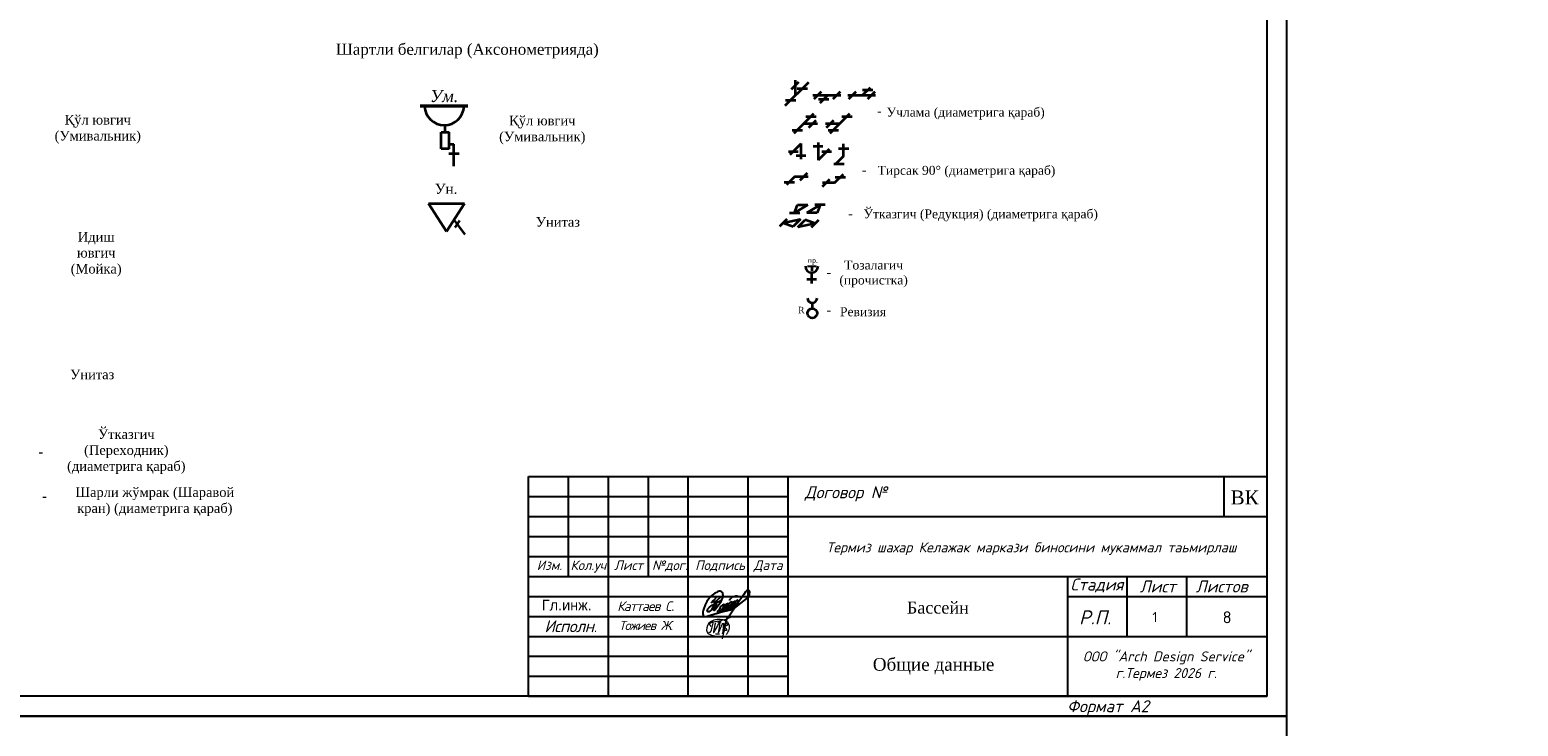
# Model space of a CAD drawing. Extents: x 4114239 to 5838486, y 780458 to 1383318.
# Tile 192 of 231: x 4475858 to 4513160, y 1328746 to 1346183. Entities that reach past the tile are written whole.
import ezdxf

# ---------------------------------------------------------------- set-up
doc = ezdxf.new("R2010")
doc.units = 0
doc.header["$MEASUREMENT"] = 0
doc.linetypes.add('{ Half Dash }', pattern=[0])
doc.layers.add('7', color=7, linetype='Continuous')
doc.layers.add('liniya', color=7, linetype='Continuous')
for name, color, linetype, lineweight in [('_0', 7, 'Continuous', 15), ('B1', 5, 'Continuous', 53), ('К1', 7, 'Continuous', 15), ('Основные', 160, 'Continuous', 40), ('ФВС-3', 7, 'Continuous', 25)]:
    doc.layers.add(name, color=color, linetype=linetype, lineweight=lineweight)
doc.layers.add('PDF_Text', color=7, linetype='Continuous', true_color=0x002eb8)
doc.styles.add('MyStyle', font='isocpeur.ttf', dxfattribs={"height": 400})
doc.styles.add('NIA', font='times.ttf')
doc.styles.add('OOO-Kazar', font='txt')
doc.styles.add('TIMES NEW', font='times.ttf')
doc.styles.add('V@ler@Live', font='isocpeui.ttf')
doc.styles.add('ГОСТ 250', font='isocpeui.ttf', dxfattribs={"height": 300})

# ---------------------------------------------------------------- blocks, each defined once
blk = doc.blocks.new('gfnfd')
at = {"layer": '_0', "color": 5, "ltscale": 100}
for points in [[(6520818, 2413294), (6520848, 2413294)], [(6520801, 2413192), (6520834, 2413192)]]:
    blk.add_lwpolyline(points, dxfattribs=at)
blk.add_arc((6518800, 2413812), 2051, 342.7953, 345.3289, dxfattribs=at)
for points in [[(6520891, 2413186), (6520915, 2413229), (6520915, 2413269), (6520746, 2413281), (6520730, 2413208), (6520827, 2413173)], [(6520765, 2413255), (6520754, 2413268), (6520847, 2413305), (6520939, 2413339)], [(6520800, 2413285), (6520787, 2413205), (6520836, 2413285), (6520823, 2413202), (6520866, 2413283), (6520858, 2413196), (6520895, 2413322), (6520855, 2413150)], [(6520760, 2413206), (6520746, 2413203)], [(6520888, 2413288), (6520900, 2413266), (6520879, 2413250), (6520895, 2413224), (6520870, 2413213), (6520870, 2413207)]]:
    blk.add_spline(points, degree=3, dxfattribs=at)
blk = doc.blocks.new('rrwerewrewrewrew')
at = {"color": 5}
for points in [[(387872, 564817), (385461, 560165, 0.55556748), (386382, 560107), (391670, 566719), (392907, 570003, 0.16524673), (392907, 572723, 0.43735193), (390680, 575054, 0.1925367), (387853, 574100), (386571, 573489), (385290, 572586), (383117, 570710), (380078, 566719), (378699, 564105), (377285, 560326), (377078, 559578, 0.07852278), (377003, 555809, 0.23019417), (377694, 554621, 0.0887128), (377781, 554616, 0.0887128), (379419, 554812, 0.0887128), (381084, 555304), (390088, 557920), (399004, 560086), (402154, 561376)], [(390507, 558635), (395529, 562210), (397057, 563852), (397766, 564614), (397257, 565308), (395804, 564684), (393930, 562390), (393187, 560845, 0.24255711), (393041, 559580, 0.40328304), (393704, 559264), (399431, 563972), (400603, 565962), (400228, 566548), (398635, 565939), (397633, 564795), (395782, 562481), (395782, 560295), (396385, 560295), (399478, 562450), (401915, 565049, 0.04813408), (402290, 566969, 0.1195267), (400636, 565910), (398470, 562543), (398470, 560904), (398892, 560600), (405033, 566245, 0.12154345), (405033, 567557, 0.35845704), (404400, 567908, 0.15003716), (402713, 566737), (401915, 565049), (401358, 564455, 0.10332709), (401119, 561843, 0.57533837), (401471, 561164, 0.15295213), (402959, 561934), (404869, 563552), (412161, 569153), (414224, 572291), (414531, 574421), (414044, 575728), (413253, 576151), (412242, 575691), (411129, 574552), (409777, 572512), (406098, 567138), (396979, 553520)], [(387980, 570424), (385421, 567493, 0.22899883), (385508, 566433, 0.41488709), (386276, 566280), (387929, 567230), (391574, 570827), (387929, 567230), (383602, 559965), (381685, 558391), (380818, 558391), (380448, 559062), (380582, 559876), (380932, 560780), (382245, 562139), (384351, 563843), (392166, 568035)], [(393348, 564247, 0.15829732), (390735, 562114), (389962, 560238), (388831, 559169, 0.49817329), (388831, 558274, 0.20946853), (389828, 557885), (393236, 561652), (394204, 563658, 0.46432334), (393929, 564350), (393348, 564299), (393348, 564247)], [(398349, 567683, -0.17239952), (399516, 569357, -0.09374717), (402528, 571150, -0.27811873), (405794, 570727)]]:
    blk.add_lwpolyline(points, format="xyb", dxfattribs=at)
blk.add_lwpolyline([(385421, 567493), (383513, 565557)], dxfattribs=at)

msp = doc.modelspace()

# ---------------------------------------------------------------- linework, layer by layer
at = {"color": 0}
for p, q in [((4507356.0865, 1370995.9427), (4507356.0865, 1328995.9427)), ((4506856.0865, 1370495.9427), (4506856.0865, 1329495.9427)), ((4506856.0865, 1334995.9427), (4506856.0865, 1329495.9427)), ((4506856.0865, 1329495.9427), (4449956.0865, 1329495.9427)), ((4488356.0865, 1329495.9427), (4506856.0865, 1329495.9427)), ((4507356.0865, 1328995.9427), (4447956.0865, 1328995.9427))]:
    msp.add_line(p, q, dxfattribs=at)
at = {"linetype": '{ Half Dash }', "lineweight": 35}
for p, q in [((4485638.5572, 1344289.9214), (4486837.1032, 1344289.9214)), ((4485638.5572, 1344270.9711), (4486837.1032, 1344270.9711)), ((4485638.5572, 1344270.9711), (4486837.1032, 1344270.9711)), ((4486167.3502, 1343200.1562), (4486167.3502, 1343619.3559)), ((4486167.3502, 1343619.3559), (4486366.0058, 1343619.3559)), ((4486265.1442, 1343619.3559), (4486265.1442, 1343796.1994)), ((4486366.0058, 1343200.1562), (4486366.0058, 1343619.3559)), ((4486366.0058, 1343200.1562), (4486167.3502, 1343200.1562))]:
    msp.add_line(p, q, dxfattribs=at)
at = {"linetype": '{ Half Dash }', "lineweight": 35, "ltscale": 10}
for p, q in [((4485854.0551, 1341835.7028), (4486754.0551, 1341835.7028)), ((4485854.0551, 1341835.7028), (4486304.0551, 1341135.7028)), ((4486304.0551, 1341135.7028), (4486754.0551, 1341835.7028)), ((4486754.0551, 1341835.7028), (4486304.0551, 1341135.7028))]:
    msp.add_line(p, q, dxfattribs=at)
at = {"color": 7, "linetype": 'Continuous'}
for p, q in [((4488360.8672, 1334995.9427), (4506860.8672, 1334995.9427)), ((4488360.8672, 1329495.9427), (4488360.8672, 1334995.9427)), ((4489360.8672, 1332495.9427), (4489360.8672, 1334995.9427)), ((4490360.8672, 1329495.9427), (4490360.8672, 1334995.9427)), ((4491360.8672, 1332495.9427), (4491360.8672, 1334995.9427)), ((4492360.8672, 1329495.9427), (4492360.8672, 1334995.9427)), ((4493860.8672, 1329495.9427), (4493860.8672, 1334995.9427)), ((4494860.8672, 1329495.9427), (4494860.8672, 1334995.9427)), ((4494860.8672, 1333995.9427), (4506860.8672, 1333995.9427)), ((4488360.8672, 1332995.9427), (4494860.8672, 1332995.9427)), ((4488360.8672, 1332495.9427), (4494860.8672, 1332495.9427)), ((4494860.8672, 1332495.9427), (4506860.8672, 1332495.9427)), ((4501860.8672, 1332495.9427), (4501860.8672, 1329495.9427)), ((4503360.8672, 1330995.9427), (4503360.8672, 1332495.9427)), ((4504855.0295, 1330995.9427), (4504855.0295, 1332495.9427)), ((4501860.8672, 1331995.9427), (4506860.8672, 1331995.9427)), ((4494860.8672, 1330995.9427), (4506860.8672, 1330995.9427))]:
    msp.add_line(p, q, dxfattribs=at)
at = {"linetype": 'ByBlock', "ltscale": 0.1}
msp.add_line((4505780.868, 1334995.9427), (4505780.868, 1333995.9427), dxfattribs=at)
msp.add_lwpolyline([(4488360.8672, 1334995.9427), (4506860.8672, 1334995.9427), (4506860.8672, 1329495.9427), (4488360.8672, 1329495.9427)], close=True, dxfattribs=at)
at = {"color": 7, "linetype": 'Continuous'}
for points in [[(4488360.8672, 1334495.9427), (4494860.8672, 1334495.9427)], [(4488360.8672, 1333995.9427), (4494860.8672, 1333995.9427)], [(4488360.8672, 1333495.9427), (4494860.8672, 1333495.9427)], [(4488360.8672, 1331995.9427), (4494860.8672, 1331995.9427)], [(4488360.8672, 1331495.9427), (4494860.8672, 1331495.9427)], [(4488360.8672, 1330995.9427), (4494860.8672, 1330995.9427)], [(4488360.8672, 1330495.9427), (4494860.8672, 1330495.9427)], [(4488360.8672, 1329995.9427), (4494860.8672, 1329995.9427)]]:
    msp.add_lwpolyline(points, dxfattribs=at)
at = {"linetype": '{ Half Dash }', "lineweight": 35}
msp.add_arc((4486245.9524, 1344290.2038), 496.3294, 182.2207521, 357.7792479, dxfattribs=at)
at = {"layer": '7', "ltscale": 0.001}
msp.add_lwpolyline([(4447956.0865, 1328995.9427), (4507356.0865, 1328995.9427), (4507356.0865, 1286995.9427), (4447956.0865, 1286995.9427)], close=True, dxfattribs=at)
at = {"layer": 'К1', "linetype": '{ Half Dash }', "lineweight": 35, "ltscale": 10}
for p, q in [((4495369.942, 1344866.7038), (4494783.9479, 1344280.7097)), ((4494948.8939, 1344694.8352), (4495132.5187, 1344878.4599)), ((4495040.7063, 1344924.3788), (4495040.7063, 1344537.4681)), ((4496728.7627, 1344545.4528), (4496923.6648, 1344740.3548)), ((4494794.5006, 1344421.1047), (4495054.1852, 1344421.1047)), ((4495087.0201, 1344713.6243), (4495346.7047, 1344713.6243)), ((4495484.5018, 1344545.4528), (4496183.957, 1344545.4528)), ((4495513.8877, 1344453.6404), (4495697.5125, 1344637.2652)), ((4495625.957, 1344443.3493), (4495885.6416, 1344443.3493)), ((4495663.0008, 1344350.5507), (4495857.9028, 1344545.4528)), ((4495989.6276, 1344453.6404), (4496173.2523, 1344637.2652)), ((4496355.3617, 1344545.4528), (4497054.8169, 1344545.4528)), ((4496384.7477, 1344453.6404), (4496568.3724, 1344637.2652)), ((4496728.9178, 1344675.4502), (4496988.6024, 1344675.4502)), ((4496860.4875, 1344453.6404), (4497044.1123, 1344637.2652)), ((4495011.4525, 1343590.9621), (4495506.9456, 1344086.4551)), ((4495303.9306, 1344013.2824), (4495563.6152, 1344013.2824)), ((4495913.7809, 1343590.9621), (4496409.2739, 1344086.4551)), ((4496206.2589, 1344013.2824), (4496465.9435, 1344013.2824)), ((4494963.898, 1343673.2499), (4495223.5826, 1343673.2499)), ((4495599.1846, 1343829.1656), (4495249.656, 1343829.1656)), ((4495380.9488, 1343737.3532), (4495564.5736, 1343920.9779)), ((4496151.9843, 1343829.1656), (4495802.4557, 1343829.1656)), ((4495828.8376, 1343737.3532), (4496012.4624, 1343920.9779)), ((4495866.2264, 1343673.2499), (4496125.9109, 1343673.2499)), ((4486366.0058, 1343322.1728), (4486489.3081, 1343322.1728)), ((4486489.3081, 1342770.4677), (4486489.3081, 1343322.1728)), ((4494912.9243, 1343058.0163), (4495186.7647, 1343331.8567)), ((4495186.7647, 1342947.3406), (4495186.7647, 1343331.8567)), ((4495493.1546, 1343264.8968), (4495734.9773, 1343264.8968)), ((4495614.0659, 1343363.7219), (4495614.0659, 1342917.1967)), ((4496252.7637, 1343021.275), (4496252.7637, 1343329.8476)), ((4486616.1951, 1343080.9742), (4486362.421, 1343080.9742)), ((4494871.4154, 1343137.4187), (4495113.2381, 1343137.4187)), ((4494992.3267, 1343137.4187), (4494992.3267, 1343137.4187)), ((4495065.8533, 1343034.1378), (4495307.676, 1343034.1378)), ((4495892.7288, 1343195.8596), (4495614.0659, 1342917.1967)), ((4495707.8098, 1343131.8519), (4495949.6325, 1343131.8519)), ((4496252.7637, 1343021.275), (4496052.7571, 1342821.2684)), ((4496122.9214, 1343210.7036), (4496382.606, 1343210.7036)), ((4495033.6447, 1342509.0826), (4494826.4915, 1342301.9294)), ((4495033.6447, 1342509.0826), (4495363.7567, 1342509.0826)), ((4495162.9544, 1342417.2702), (4495346.5791, 1342600.895)), ((4496006.558, 1342827.1299), (4496266.2426, 1342827.1299)), ((4496026.4024, 1342346.768), (4496247.1898, 1342567.5554)), ((4496040.2811, 1342490.489), (4496299.9657, 1342490.489)), ((4494760.6832, 1342365.9634), (4495020.3678, 1342365.9634)), ((4495725.8401, 1342254.9556), (4495909.4649, 1342438.5804)), ((4496026.4024, 1342346.768), (4495726.2777, 1342346.768)), ((4495026.8828, 1341597.2295), (4495360.7008, 1341801.2051)), ((4495026.8828, 1341597.2295), (4495101.0162, 1341801.2051)), ((4495101.0162, 1341801.2051), (4495360.7008, 1341801.2051)), ((4495662.5923, 1341801.2051), (4495328.7743, 1341597.2295)), ((4495792.4346, 1341801.2051), (4495532.75, 1341801.2051)), ((4495662.5923, 1341801.2051), (4495588.4589, 1341597.2295)), ((4486488.2241, 1341422.1878), (4486760.8629, 1341055.3116)), ((4486625.8652, 1341403.5942), (4486507.1476, 1341230.1003)), ((4494834.7541, 1341444.1591), (4494651.1294, 1341260.5343)), ((4494742.9418, 1341352.3467), (4495170.5762, 1341444.1591)), ((4494897.0405, 1341597.2295), (4495156.7251, 1341597.2295)), ((4495170.5762, 1341444.1591), (4494986.9515, 1341260.5343)), ((4495109.9588, 1341240.7432), (4495293.5835, 1341424.3679)), ((4495537.5932, 1341332.5555), (4495293.5835, 1341424.3679)), ((4495588.4589, 1341597.2295), (4495328.7743, 1341597.2295)), ((4495445.7808, 1341240.7432), (4495629.4056, 1341424.3679)), ((4494742.9418, 1341352.3467), (4494986.9515, 1341260.5343)), ((4495537.5932, 1341332.5555), (4495109.9588, 1341240.7432)), ((4495564.8897, 1340260.7922), (4495344.5695, 1340260.7922)), ((4495333.8183, 1339936.6474), (4495575.641, 1339936.6474)), ((4495454.7296, 1339832.7905), (4495454.7296, 1340103.4207)), ((4495467.3401, 1339346.0191), (4495467.3401, 1339207.1374))]:
    msp.add_line(p, q, dxfattribs=at)
msp.add_circle((4495467.3401, 1339086.1411), 120.9963, dxfattribs=at)
for centre, radius in [((4495454.7296, 1340260.7922), 157.3716), ((4495467.3401, 1339467.0155), 120.9963)]:
    msp.add_arc(centre, radius, 180, 0, dxfattribs=at)

# ---------------------------------------------------------------- block references
at = {"color": 6, "xscale": 0.03125, "yscale": 0.03125, "zscale": 0.03125}
msp.add_blockref('rrwerewrewrewrew', (4480949.2301, 1314156.1373), dxfattribs=at)
at = {"layer": '_0', "xscale": 3, "yscale": 3, "zscale": 3}
msp.add_blockref('gfnfd', (-15069358.4664, -5908519.6903), dxfattribs=at)

# ---------------------------------------------------------------- texts
at = {"color": 0, "linetype": '{ Half Dash }', "lineweight": 35, "ltscale": 100, "style": 'V@ler@Live'}
msp.add_text('Формат A2', height=300, dxfattribs=at).set_placement((4501856.0865, 1329095.9427))
at = {"color": 0, "linetype": 'ByBlock', "lineweight": 20, "ltscale": 15, "attachment_point": 5, "style": 'NIA', "bg_fill": 3, "box_fill_scale": 1, "bg_fill_color": 256, "bg_fill_transparency": 0}
for s, insert, char_height, width in [('Шартли белгилар (Аксонометрияда)', (4486822.5923, 1345651.2051), 280, 6426.448162), ('{\\C7;Учлама (диаметрига қараб)}', (4499311.9981, 1344084.223), 224.91, 3863.987853), ('{\\C7;Қўл ювгич (Умивальник)}', (4477562.5923, 1343691.2051), 239.999999, 2103.221905), ('{\\C7;Қўл ювгич (Умивальник)}', (4488702.5923, 1343671.2051), 239.999999, 2103.221905), ('{\\C7;Тирсак 90%%D (диаметрига қараб)}', (4499333.6597, 1342627.4101), 224.91, 4341.860794), ('{\\C7;-}', (4496766.8933, 1342673.9734), 224.91, 215.882648), ('{\\C7;Ўтказгич (Редукция) (диаметрига қараб)}', (4499688.7235, 1341536.2067), 224.91, 5733.156973), ('{\\C7;Унитаз }', (4489092.5923, 1341371.2051), 239.999999, 3045.053189), ('{\\C7;-}', (4496426.309, 1341582.77), 224.91, 215.882648), ('{\\C7;Идиш ювгич (Мойка)}', (4477522.5923, 1340561.2051), 239.999999, 1927.244977), ('{\\C7;Тозалагич (прочистка)}', (4497005.4136, 1340069.435), 224.91, 1665.642597), ('{\\C7;Ревизия}', (4496739.547, 1339122.3937), 224.91, 1133.909369)]:
    msp.add_mtext(s, dxfattribs=dict(at, insert=insert, char_height=char_height, width=width))
at = {"linetype": '{ Half Dash }', "lineweight": 35, "insert": (4486597.5745, 1344673.8769), "char_height": 300, "width": 881.999871, "attachment_point": 3}
msp.add_mtext('{\\fTimes New Roman|b0|i0|c238|p18; \\fTimes New Roman|b0|i1|c238|p18; \\fTimes New Roman|b0|i1|c204|p18;Ум.}', dxfattribs=at)
at = {"insert": (4505951.0349, 1334648.8797), "char_height": 350, "attachment_point": 1}
msp.add_mtext('{\\fTimes New Roman|b0|i0|c204|p18;ВК}', dxfattribs=at)
at = {"insert": (4490580.8672, 1331751.2574), "char_height": 240, "width": 2180, "attachment_point": 4}
msp.add_mtext('{\\fISOCPEUR|b0|i1|c204|p34;\\T0.9;Каттаев С}.', dxfattribs=at)
at = {"lineweight": -3, "insert": (4497838.8304, 1331864.9505), "char_height": 300, "width": 1733.650506, "attachment_point": 1, "style": 'NIA'}
msp.add_mtext('\\pxi0.005;{\\C0;Бассейн}', dxfattribs=at)
at = {"attachment_point": 1, "style": 'MyStyle'}
for s, width, insert, char_height in [('1', 541.266485, (4503992.3604, 1331604.1547), 250), ('8', 968.847201, (4505750.9624, 1331623.7532), 300)]:
    msp.add_mtext_dynamic_manual_height_columns(s, width=width, gutter_width=1250, heights=[0], dxfattribs=dict(at, insert=insert, char_height=char_height))
at = {"layer": 'B1', "color": 7, "ltscale": 7, "insert": (4486574.6343, 1342326.9622), "char_height": 250, "width": 552.041988, "attachment_point": 3, "style": 'NIA', "bg_fill": 3, "box_fill_scale": 1, "bg_fill_color": 256, "bg_fill_transparency": 3997695}
msp.add_mtext('Ун. ', dxfattribs=at)
at = {"layer": 'B1', "color": 7, "ltscale": 7, "insert": (4495274.6122, 1339246.7891), "char_height": 159.404608, "width": 142.902707, "attachment_point": 3, "style": 'NIA'}
msp.add_mtext('{\\fTimes New Roman|b0|i0|c204|p18;R}', dxfattribs=at)
at = {"layer": 'liniya', "insert": (4488692.8815, 1331913.8172), "char_height": 270, "width": 1161.892161, "attachment_point": 1}
msp.add_mtext('Гл.инж.', dxfattribs=at)
at = {"layer": 'PDF_Text', "color": 0, "insert": (4496864.0136, 1330034.7333), "char_height": 317.081326, "attachment_point": 7, "style": 'TIMES NEW'}
msp.add_mtext(' Общие данные', dxfattribs=at)
at = {"layer": 'Основные', "color": 0, "insert": (4311654.6754, 1338295.7801), "char_height": 351, "width": 18421.135735, "attachment_point": 1, "style": 'ГОСТ 250'}
msp.add_mtext('\\pi1037;\\PВодоросли являются естественной формой растительной жизни. Они присутствуют во всех природных водоемах - реках, озерах и т. д. Присутствие водорослей в бассейне является крайне нежелательным, так как рост колоний водорослей приводит к помутнению воды и делает элементы конструкции бассейна скользкими и опасными. Процесс дезинфекции должен эффективно сдерживать развитие водорослей, но иногда приходится прибегать к использованию дополнительных химикатов - альгицидов.\\PВ случае правильного ухода за водой и адекватной дезинфекции в бассейне не происходит передача вирусных инфекций.  Существуют два организма, особенно устойчивых к дезинфекции - патогенные цисты CRYPTOSPORIDIUM и GIARDIA. Эти микроскопические простейшие широко встречаются в окружающей среде.   Хотя эти организмы и устойчивы к дезинфекции, они крупнее чем, например, бактерии, и поэтому могут эффективно удаляться флоккуляцией с последующей фильтрацией.\\PСами купающиеся вносят в воду ряд загрязнителей. Наиболее важными из них являются азот-содержащие соединения пота и мочи, которые, находясь в аммонийной (положительно заряженной) форме, реагируют с некоторыми дезинфицирующими агентами с образованием побочных продуктов, вызывающих раздражение. Для снижения отрицательного эффекта их действия требуется использование специальных реагентов или разбавление воды.  ^I{\\fISOCPEUR|b1|i1|c204|p34; \\P} ^I{\\fISOCPEUR|b1|i1|c204|p34; }  В настоящий момент гипохлорит натрия является самым популярным дезинфицирующим агентом для бассейнов. Производители предлагают гипохлорит натрия либо в виде концентрированного раствора, представляющего  собой бледно-желтую жидкость с запахом бытового отбеливателя. Коммерческие жидкие препараты содержат от 10 до 15% хлора. ', dxfattribs=at)
at = {"layer": 'ФВС-3', "color": 0, "linetype": 'Continuous', "lineweight": 5, "style": 'OOO-Kazar'}
for s, insert, char_height, attachment_point in [('{\\fISOCPEUR|b0|i1|c204|p34;Договор №}', (4496311.3431, 1334371.0265), 300, 8), ('{\\fISOCPEUR|b0|i1|c204|p34;Изм.}', (4488880.2233, 1332896.3716), 240, 2), ('{\\fISOCPEUR|b0|i1|c204|p34;Кол.уч.}', (4489892.2582, 1332896.3716), 240, 2), ('{\\fISOCPEUR|b0|i1|c204|p34;Лист}', (4490864.357, 1332896.3716), 240, 2), ('{\\fISOCPEUR|b0|i1|c204|p34;№дог.}', (4491900.2484, 1332896.3716), 240, 2), ('{\\fISOCPEUR|b0|i1|c204|p34;Подпись}', (4493157.3334, 1332896.3716), 240, 2), ('{\\fISOCPEUR|b0|i1|c204|p34;Дата}', (4494361.9753, 1332896.3716), 240, 2), ('{\\fISOCPEUR|b0|i1|c204|p34;Стадия}', (4502602.004, 1332095.9427), 300, 8), ('{\\fISOCPEUR|b0|i1|c204|p34;Лист }', (4504126.2237, 1332095.9427), 300, 8), ('{\\fISOCPEUR|b0|i1|c204|p34;Листов }', (4505730.2309, 1332095.9427), 300, 8), ('{\\fISOCPEUR|b0|i1|c204|p34;\\T0.95;Исполн.}', (4489412.7242, 1331399.6912), 300, 2), ('{\\fISOCPEUR|b0|i1|c204|p34;Р.П.}', (4502556.7355, 1331295.9427), 350, 8)]:
    msp.add_mtext(s, dxfattribs=dict(at, insert=insert, char_height=char_height, attachment_point=attachment_point))
at = {"layer": 'ФВС-3', "linetype": 'Continuous', "lineweight": 5, "style": 'OOO-Kazar'}
for s, insert, char_height, attachment_point in [('{\\fISOCPEUR|b0|i1|c204|p34;Термиз шахар Келажак маркази биносини мукаммал таьмирлаш\\P  }', (4500960.528, 1332614.5288), 250, 8), ('{\\fISOCPEUR|b0|i1|c204|p34;\\T0.9;Тожиев Ж.}', (4491295.6804, 1331382.7122), 230, 2), ('{\\fISOCPEUR|b0|i1|c204|p34;ООО "Arch Design Service"\\Pг.Термез 20\\fISOCPEUR|b0|i1|c0|p34;26\\fISOCPEUR|b0|i1|c204|p34; г.\\P  }', (4504339.76, 1329467.0953), 250, 8)]:
    msp.add_mtext(s, dxfattribs=dict(at, insert=insert, char_height=char_height, attachment_point=attachment_point))

# ---------------------------------------------------------------- next in the draw order: texts
at = {"color": 0, "linetype": 'ByBlock', "lineweight": 20, "ltscale": 15, "attachment_point": 5, "style": 'NIA', "bg_fill": 3, "box_fill_scale": 1, "bg_fill_color": 256, "bg_fill_transparency": 0}
for s, insert, char_height, width in [('{\\C7;-}', (4497147.143, 1344154.1155), 224.91, 215.882648), ('{\\C7;-}', (4495883.3244, 1339165.8849), 224.91, 215.882648), ('{\\C7;Унитаз }', (4477422.5923, 1337551.2051), 239.999999, 3045.053189), ('{\\C7;Ўтказгич (Переходник) (диаметрига қараб)}', (4478277.7183, 1335620.6686), 239.999999, 3534.743165), ('{\\C7;-}', (4476136.7917, 1335620.6686), 240, 274.575176), ('{\\C7;Шарли жўмрак (Шаравой кран) (диаметрига қараб)}', (4478992.9776, 1334367.2542), 239.999999, 4780.770554), ('{\\C7;-}', (4476229.0373, 1334510.5579), 240, 274.575176)]:
    msp.add_mtext(s, dxfattribs=dict(at, insert=insert, char_height=char_height, width=width))
at = {"layer": 'B1', "color": 7, "ltscale": 7, "insert": (4495355.7638, 1340477.562), "char_height": 129.547872, "width": 282.613889, "attachment_point": 1, "style": 'NIA', "bg_fill": 2}
msp.add_mtext('{\\fTimes New Roman|b0|i0|c204|p18;пр.}', dxfattribs=at)

# ---------------------------------------------------------------- next in the draw order: linework, layer by layer
at = {"layer": 'К1', "linetype": '{ Half Dash }', "lineweight": 35, "ltscale": 10}
msp.add_line((4495454.7296, 1340260.7922), (4495454.7296, 1340150.8436), dxfattribs=at)

# ---------------------------------------------------------------- next in the draw order: texts
at = {"color": 0, "linetype": 'ByBlock', "lineweight": 20, "ltscale": 15, "insert": (4495883.3244, 1340112.9262), "char_height": 224.91, "width": 215.882648, "attachment_point": 5, "style": 'NIA', "bg_fill": 3, "box_fill_scale": 1, "bg_fill_color": 256, "bg_fill_transparency": 0}
msp.add_mtext('{\\C7;-}', dxfattribs=at)

doc.saveas('drawing.dxf')
